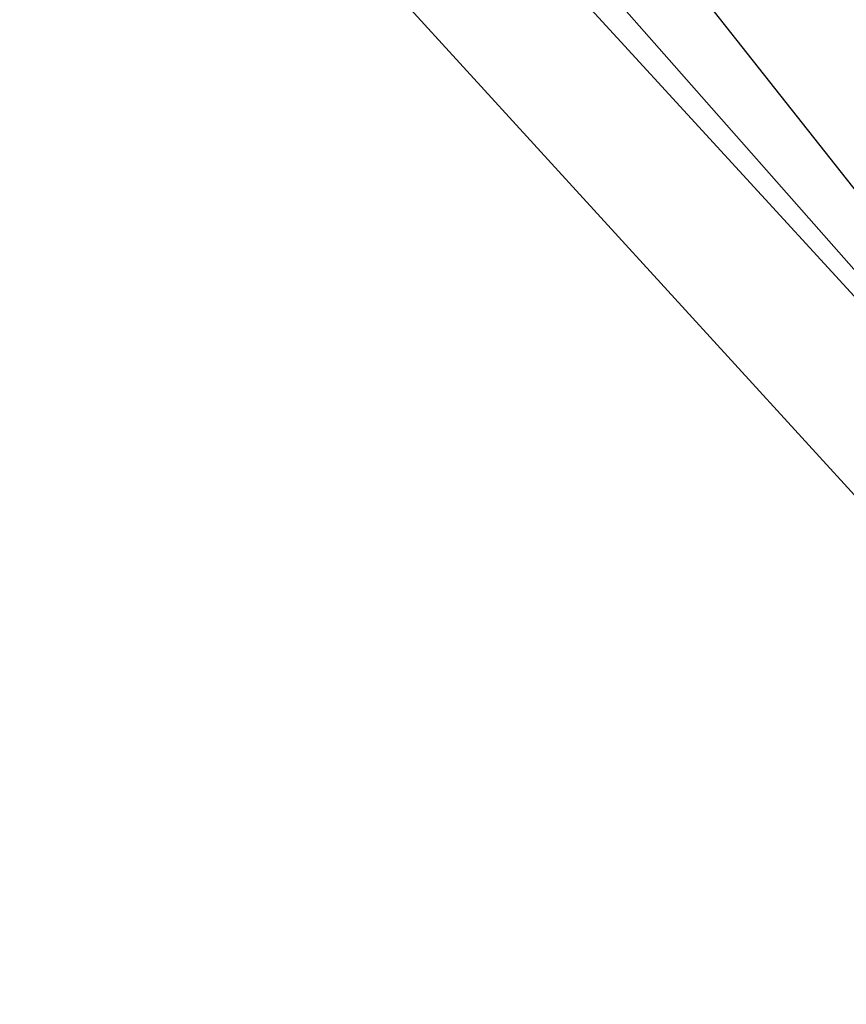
# Model space of a CAD drawing. Extents: x 0 to 122, y 0 to 122.
# Tile 130 of 256: x 25.18766 to 25.19534, y 29.44 to 29.44916. Entities that reach past the tile are written whole.
import ezdxf

# ---------------------------------------------------------------- set-up
doc = ezdxf.new("R2010")
doc.units = 0
doc.header["$LTSCALE"] = 25.4
doc.layers.get('0').update_dxf_attribs({"color": 13, "linetype": 'CONTINUOUS'})

# ---------------------------------------------------------------- blocks, each defined once
blk = doc.blocks.new('GROOVE-I-7792-7793_STL_2')
at = {"color": 7}
for p, q in [((40.1192398, -25.272562, 34.2099991), (43.702282, -29.8096542, 34.2099991)), ((40.1192398, -25.272562, 34.2099991), (43.702282, -29.8096542, 34.2099991)), ((43.702282, -29.8096542, 33.2700005), (43.2451744, -29.2908096, 33.2700005)), ((43.2451744, -29.2908096, 33.2700005), (43.702282, -29.8096542, 34.2099991)), ((43.2451744, -29.2908096, 33.2700005), (43.702282, -29.8096542, 34.2099991)), ((43.702282, -29.8096542, 33.2700005), (43.2451744, -29.2908096, 33.2700005)), ((43.235054, -29.299593, 33.2200012), (44.2584496, -30.4208984, 33.2700005)), ((43.702282, -29.8096542, 33.2700005), (43.235054, -29.299593, 33.2200012)), ((43.702282, -29.8096542, 33.2700005), (43.235054, -29.299593, 33.2200012)), ((43.235054, -29.299593, 33.2200012), (44.2584496, -30.4208984, 33.2700005))]:
    blk.add_line(p, q, dxfattribs=at)
mesh = blk.add_polyface(dxfattribs=at)
corners = [(40.1192398, -25.272562, 34.2099991), (43.702282, -29.8096542, 34.2099991), (43.2451744, -29.2908096, 33.2700005)]
mesh.append_faces([[corners[k] for k in face] for face in [(0, 1, 2)]], dxfattribs={"color": 7})
mesh = blk.add_polyface(dxfattribs=at)
corners = [(43.2451744, -29.2908096, 33.2700005), (43.702282, -29.8096542, 33.2700005), (43.235054, -29.299593, 33.2200012)]
mesh.append_faces([[corners[k] for k in face] for face in [(0, 1, 2)]], dxfattribs={"color": 7})
mesh = blk.add_polyface(dxfattribs=at)
corners = [(43.2451744, -29.2908096, 33.2700005), (43.702282, -29.8096542, 34.2099991), (43.702282, -29.8096542, 33.2700005)]
mesh.append_faces([[corners[k] for k in face] for face in [(0, 1, 2)]], dxfattribs={"color": 7})

msp = doc.modelspace()

# ---------------------------------------------------------------- block references
at = {"color": 0}
msp.add_blockref('GROOVE-I-7792-7793_STL_2', (-18.5011578, 59.25), dxfattribs=at)

doc.saveas('drawing.dxf')
